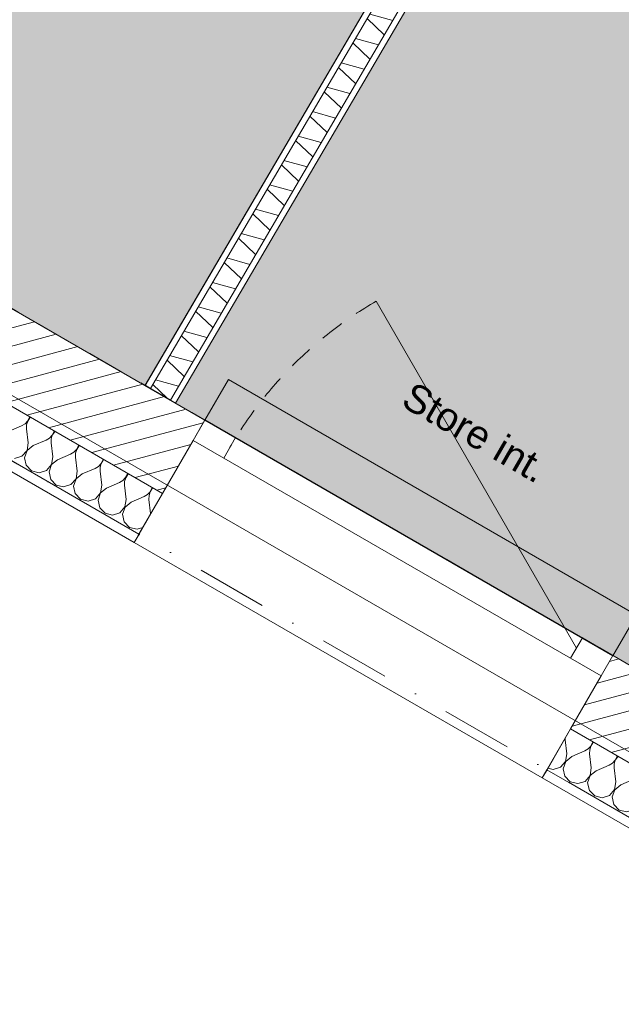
# Model space of a CAD drawing. Header units: millimetres. Extents: x -107151 to 48086, y -42122 to 26068.
# Tile 6 of 52: x -84102 to -82825, y 1130 to 3220. Entities that reach past the tile are written whole.
import ezdxf
from ezdxf.enums import TextEntityAlignment as Align

# ---------------------------------------------------------------- set-up
doc = ezdxf.new("R2010")
doc.units = ezdxf.units.MM
doc.header["$MEASUREMENT"] = 0
for name, pattern in [('! FIN Pointille', [87.5, 50, -37.5]), ('! URB Limite propriété', [300, 150, -75, 0, -75]), ('Tirets petits', [125, 75, -50])]:
    doc.linetypes.add(name, pattern=pattern)
for name, color, linetype in [('01-STR_Dalles.ARCHI', 7, 'Continuous'), ('01-STR_Murs extérieurs.ARCHI', 7, 'Continuous'), ('03-SURFACE _ Utile.ARCHI', 7, 'Continuous'), ('04-SOE_Cloisons .ARCHI', 7, 'Continuous'), ('04-SOE_Faux Plafond.ARCHI', 7, 'Continuous'), ('04-SOE_Revetement de sol.ARCHI', 7, 'Continuous'), ('05-INF _ COTATIONS.ARCHI', 7, 'Continuous'), ('06-REP _ EQUIP MOBI _ marché.ARCHI', 7, 'Continuous'), ('Fenêtres Archicad', 7, 'Continuous'), ('Marques de fenêtre Archicad', 7, 'Continuous'), ('Marques de Zone Archicad', 7, 'Continuous'), ('Nouveau_07-VRD_Terrain EDL_Parcelle.ARCHI', 7, 'Continuous')]:
    doc.layers.add(name, color=color, linetype=linetype)
doc.styles.add('STYLE_GENERE_1', font='arial.ttf')
doc.styles.add('STYLE_GENERE_2', font='arial.ttf')
doc.dimstyles.new('STYLE_GENERE__1', dxfattribs={"dimtxt": 75, "dimasz": 57, "dimexe": 0.18, "dimexo": 50, "dimgap": 0, "dimtad": 1, "dimlfac": 0.001, "dimzin": 0, "dimdsep": 46, "dimtxsty": 'STYLE_GENERE_1', "dimblk": 'ARROWHEAD_2', "dimblk1": 'ARROWHEAD_2', "dimblk2": 'ARROWHEAD_2', "dimcen": 0.09, "dimclrd": 256, "dimclre": 256, "dimclrt": 256, "dimazin": 0, "dimtfac": 1, "dimtdec": 4, "dimtmove": 0, "dimatfit": 3, "dimfxl": 0, "dimtolj": 1, "dimtzin": 0, "dimarcsym": 0})
pattern_1 = [(15.00879, (0, 0), (-9.711271, 36.220729), [])]

# ---------------------------------------------------------------- blocks, each defined once
blk = doc.blocks.new('Dalle_1_1', base_point=(-76544.5, 22024.4))
at = {"layer": '01-STR_Dalles.ARCHI', "color": 7, "linetype": 'Continuous', "lineweight": 5, "flags": 128}
blk.add_lwpolyline([(-35761.7, -1486.9), (-76544.5, 22024.4), (-87514.9, 4382), (-82216.1, 1323.8), (-82636.8, 474), (-77525.2, -2515.3), (-75594, 780.7), (-73919.8, -200.3), (-72002.7, 3053.2), (-57439.8, -5368.8), (-56247, -3333.1)], dxfattribs=at)
blk = doc.blocks.new('Com Innovation__13_1', base_point=(-84650.8, 6078.2))
at = {"layer": '03-SURFACE _ Utile.ARCHI', "linetype": 'Continuous', "lineweight": 0, "true_color": 0xece3ff}
blk.add_hatch(color=7, dxfattribs=at).paths.add_polyline_path([(-87291.7, 4437.9), (-83836.2, 2443.6), (-82206.1, 5225.6), (-81619.1, 6227.3), (-84961.3, 8185.7)])
at = {"layer": 'Marques de Zone Archicad', "color": 7, "lineweight": 5}
for tag, height, style, p in [('ROOM_NAME', 125, 'STYLE_GENERE_2', (-85095.1, 6873.2)), ('measuredAreaCode', 100, 'STYLE_GENERE_1', (-85213, 6674.8)), ('DUMMY_862', 100, 'STYLE_GENERE_1', (-85311.2, 6504.7)), ('DUMMY_863', 100, 'STYLE_GENERE_1', (-85040.5, 6348.4)), ('DUMMY_864', 100, 'STYLE_GENERE_1', (-85409.4, 6334.5)), ('DUMMY_861', 125, 'STYLE_GENERE_2', (-83973.5, 6254.2)), ('ceilingHeightCode', 100, 'STYLE_GENERE_1', (-85507.6, 6164.4)), ('DUMMY_865', 100, 'STYLE_GENERE_1', (-85072.7, 6140.2))]:
    blk.add_attdef(tag, text='', height=height, rotation=329.9997, dxfattribs=dict(at, style=style)).set_placement(p, align=Align.TOP_LEFT)
blk = doc.blocks.new('Espace collaboratif__14_1', base_point=(-79233.7, 3166.5))
at = {"layer": '03-SURFACE _ Utile.ARCHI', "linetype": 'Continuous', "lineweight": 0, "true_color": 0xe4e4e4}
blk.add_hatch(color=254, dxfattribs=at).paths.add_polyline_path([(-82179.3, 5123), (-83771.3, 2406.1), (-82006.1, 1387.3), (-82427.2, 536.8), (-77858.4, -2135.2), (-77695.5, -1857.3), (-77418.7, -2017.1), (-75651.1, 999.6), (-74199, 148.7), (-74021.7, 446.7), (-73765.9, 294.5), (-72535.7, 2369.9), (-79424.5, 6406.3), (-80317.3, 4882.6), (-80036.9, 4718.3), (-80239.1, 4373.2), (-80519.5, 4537.5), (-80688.3, 4249.4)])
at = {"layer": 'Marques de Zone Archicad', "color": 7, "lineweight": 5}
for tag, height, style, p in [('ROOM_NAME', 125, 'STYLE_GENERE_2', (-79678.1, 3961.5)), ('measuredAreaCode', 100, 'STYLE_GENERE_1', (-79795.9, 3763.1)), ('DUMMY_862', 100, 'STYLE_GENERE_1', (-79894.2, 3593)), ('DUMMY_863', 100, 'STYLE_GENERE_1', (-79623.5, 3436.7)), ('DUMMY_864', 100, 'STYLE_GENERE_1', (-79992.4, 3422.8)), ('ceilingHeightCode', 100, 'STYLE_GENERE_1', (-80090.6, 3252.7)), ('DUMMY_865', 100, 'STYLE_GENERE_1', (-79655.7, 3228.5)), ('DUMMY_861', 125, 'STYLE_GENERE_2', (-78316.7, 3204.1))]:
    blk.add_attdef(tag, text='', height=height, rotation=329.9997, dxfattribs=dict(at, style=style)).set_placement(p, align=Align.TOP_LEFT)
blk = doc.blocks.new('Dalle_12_1', base_point=(-87291.7, 4437.9))
at = {"layer": '04-SOE_Faux Plafond.ARCHI', "color": 252, "linetype": 'Tirets petits', "lineweight": 5, "flags": 128}
blk.add_lwpolyline([(-87291.7, 4437.9), (-76490.4, 21808.4), (-36023.4, -1555.2), (-39411.7, -7251.8), (-43400.7, -4914.5), (-44935.1, -7533.1), (-55188.2, -1525.3), (-55569, -1302.2), (-61868.3, 2388.9), (-60121.8, 5369.6), (-63596.7, 7405.7), (-62757.3, 8840.1), (-65262.3, 10308), (-65757.5, 10598.2), (-65627.1, 10820.8), (-65972.2, 11023), (-66102.6, 10800.4), (-70073.8, 13127.5), (-70035.5, 13192.8), (-72449.2, 14601.8), (-72270.4, 14906.9), (-74211.7, 16044.4), (-74249.6, 15979.7), (-75417.1, 16663.7), (-82141.4, 5187.7), (-80715.1, 4352), (-77817.8, 9296.6), (-70849, 5213.7), (-73941.7, -2), (-75651.1, 999.6), (-77581.8, -2296.9), (-82427.2, 536.8), (-82006.1, 1387.3)], close=True, dxfattribs=at)
blk = doc.blocks.new('Dalle_15_1', base_point=(-76490.4, 21808.4))
at = {"layer": '04-SOE_Revetement de sol.ARCHI', "color": 7, "linetype": 'Continuous', "lineweight": 5, "flags": 128}
blk.add_lwpolyline([(-75443.8, 16766.3), (-82244, 5161), (-80688.3, 4249.3), (-80519.5, 4537.5), (-80239.1, 4373.2), (-80036.9, 4718.3), (-80317.3, 4882.6), (-79424.5, 6406.3), (-72535.3, 2370), (-73765.9, 294.5), (-74021.7, 446.7), (-74199, 148.7), (-75651.1, 999.6), (-77418.7, -2017.1), (-77695.5, -1857.3), (-77858.4, -2135.2), (-82427.2, 536.8), (-82006.1, 1387.3), (-87291.7, 4437.9), (-76490.4, 21808.4)], dxfattribs=at)
blk = doc.blocks.new('*X370')
at = {"layer": '01-STR_Murs extérieurs.ARCHI', "color": 7, "linetype": 'Continuous', "lineweight": 5}
for p, q in [((-84098.1, 2357.5), (-84091, 2361.8)), ((-84091, 2361.8), (-84085.4, 2367.9)), ((-84085.1, 2367.7), (-84087.6, 2359.8)), ((-84085.4, 2367.9), (-84081.6, 2375.2)), ((-84080.7, 2374.7), (-84085.1, 2367.7)), ((-84081.6, 2375.2), (-84081.2, 2377.1)), ((-84079.2, 2376), (-84080.7, 2374.7)), ((-84125.7, 2345.8), (-84098.1, 2357.5)), ((-84087.6, 2359.8), (-84087.7, 2351.5)), ((-84084.1, 2321.8), (-84087.7, 2351.5)), ((-84033.4, 2337.9), (-84029.6, 2345.2)), ((-84028.7, 2344.7), (-84033.2, 2337.8)), ((-84029.6, 2345.2), (-84029.2, 2347.2)), ((-84027.2, 2346), (-84028.7, 2344.7)), ((-84086.7, 2305.6), (-84084.1, 2321.8)), ((-84073.7, 2315.8), (-84046.1, 2327.6)), ((-84046.1, 2327.6), (-84039, 2331.8)), ((-84039, 2331.8), (-84033.4, 2337.9)), ((-84035.6, 2329.8), (-84035.7, 2321.6)), ((-84032.1, 2291.8), (-84035.7, 2321.6)), ((-84033.2, 2337.8), (-84035.6, 2329.8)), ((-84097.4, 2293.1), (-84086.7, 2305.6)), ((-84086.5, 2305.4), (-84091.9, 2290)), ((-84073.7, 2315.8), (-84086.5, 2305.4)), ((-83994.2, 2297.6), (-83987.1, 2301.8)), ((-83987.1, 2301.8), (-83981.4, 2307.9)), ((-83983.6, 2299.8), (-83983.8, 2291.6)), ((-83981.2, 2307.8), (-83983.6, 2299.8)), ((-83981.4, 2307.9), (-83977.6, 2315.2)), ((-83976.7, 2314.7), (-83981.2, 2307.8)), ((-83977.6, 2315.2), (-83977.3, 2317.2)), ((-83975.3, 2316), (-83976.7, 2314.7)), ((-84113, 2288.2), (-84097.4, 2293.1)), ((-84091.9, 2290), (-84088.3, 2274)), ((-84034.7, 2275.6), (-84032.1, 2291.8)), ((-84021.8, 2285.8), (-84034.5, 2275.5)), ((-84021.8, 2285.8), (-83994.2, 2297.6)), ((-83980.2, 2261.8), (-83983.8, 2291.6)), ((-83935.1, 2271.8), (-83929.5, 2277.9)), ((-83929.5, 2277.9), (-83925.7, 2285.2)), ((-83924.8, 2284.7), (-83929.2, 2277.8)), ((-83925.7, 2285.2), (-83925.3, 2287.2)), ((-83923.3, 2286), (-83924.8, 2284.7)), ((-84088.3, 2274), (-84076.9, 2262.2)), ((-84076.9, 2262.2), (-84061, 2258.2)), ((-84061, 2258.2), (-84045.4, 2263.1)), ((-84045.4, 2263.1), (-84034.7, 2275.6)), ((-84034.5, 2275.5), (-84039.9, 2260)), ((-84039.9, 2260), (-84036.4, 2244)), ((-83982.7, 2245.6), (-83980.2, 2261.8)), ((-83969.8, 2255.8), (-83942.2, 2267.6)), ((-83942.2, 2267.6), (-83935.1, 2271.8)), ((-83931.7, 2269.8), (-83931.8, 2261.6)), ((-83928.2, 2231.8), (-83931.8, 2261.6)), ((-83929.2, 2277.8), (-83931.7, 2269.8)), ((-83873.7, 2255.3), (-83873.3, 2257.2)), ((-84036.4, 2244), (-84025, 2232.2)), ((-83993.4, 2233.2), (-83982.7, 2245.6)), ((-83982.5, 2245.5), (-83987.9, 2230)), ((-83969.8, 2255.8), (-83982.5, 2245.5)), ((-83917.8, 2225.8), (-83890.2, 2237.6)), ((-83890.2, 2237.6), (-83883.1, 2241.8)), ((-83883.1, 2241.8), (-83877.5, 2247.9)), ((-83879.7, 2239.9), (-83879.8, 2231.6)), ((-83877.3, 2247.8), (-83879.7, 2239.9)), ((-83877.5, 2247.9), (-83873.7, 2255.3)), ((-83872.8, 2254.7), (-83877.3, 2247.8)), ((-83871.3, 2256), (-83872.8, 2254.7)), ((-84025, 2232.2), (-84009.1, 2228.2)), ((-84009.1, 2228.2), (-83993.4, 2233.2)), ((-83987.9, 2230), (-83984.4, 2214)), ((-83941.5, 2203.2), (-83930.8, 2215.6)), ((-83930.6, 2215.5), (-83936, 2200)), ((-83930.8, 2215.6), (-83928.2, 2231.8)), ((-83917.8, 2225.8), (-83930.6, 2215.5)), ((-83876.2, 2201.8), (-83879.8, 2231.6)), ((-83831.2, 2211.9), (-83825.5, 2217.9)), ((-83825.3, 2217.8), (-83827.7, 2209.9)), ((-83825.5, 2217.9), (-83821.7, 2225.3)), ((-83820.8, 2224.7), (-83825.3, 2217.8)), ((-83821.7, 2225.3), (-83821.4, 2227.2)), ((-83819.4, 2226), (-83820.8, 2224.7)), ((-83984.4, 2214), (-83973, 2202.2)), ((-83973, 2202.2), (-83957.1, 2198.2)), ((-83957.1, 2198.2), (-83941.5, 2203.2)), ((-83936, 2200), (-83932.4, 2184)), ((-83878.8, 2185.6), (-83876.2, 2201.8)), ((-83865.9, 2195.8), (-83878.6, 2185.5)), ((-83865.9, 2195.8), (-83838.3, 2207.6)), ((-83838.3, 2207.6), (-83831.2, 2211.9)), ((-83827.7, 2209.9), (-83827.9, 2201.6)), ((-83824.3, 2171.8), (-83827.9, 2201.6)), ((-83932.4, 2184), (-83921, 2172.2)), ((-83889.5, 2173.2), (-83878.8, 2185.6)), ((-83878.6, 2185.5), (-83884, 2170)), ((-83921, 2172.2), (-83905.1, 2168.2)), ((-83905.1, 2168.2), (-83889.5, 2173.2)), ((-83884, 2170), (-83880.5, 2154)), ((-83880.5, 2154), (-83869.1, 2142.2)), ((-83824.5, 2170.2), (-83824.3, 2171.8)), ((-83869.1, 2142.2), (-83853.2, 2138.2)), ((-83853.2, 2138.2), (-83840.7, 2142.2))]:
    blk.add_line(p, q, dxfattribs=at)
blk = doc.blocks.new('*X371')
at = {"layer": '01-STR_Murs extérieurs.ARCHI', "color": 7, "linetype": 'Continuous', "lineweight": 5}
for p, q in [((-82944.4, 1694.6), (-82944.5, 1691.7)), ((-82940.9, 1661.9), (-82944.5, 1691.7)), ((-82902.9, 1667.7), (-82895.8, 1672)), ((-82895.8, 1672), (-82890.1, 1678)), ((-82889.9, 1677.9), (-82892.3, 1670)), ((-82890.1, 1678), (-82886.4, 1685.4)), ((-82885.4, 1684.9), (-82889.9, 1677.9)), ((-82886.4, 1685.4), (-82886, 1687.3)), ((-82884, 1686.2), (-82885.4, 1684.9)), ((-82943.4, 1645.7), (-82940.9, 1661.9)), ((-82930.5, 1655.9), (-82943.2, 1645.6)), ((-82930.5, 1655.9), (-82902.9, 1667.7)), ((-82892.3, 1670), (-82892.5, 1661.7)), ((-82888.9, 1631.9), (-82892.5, 1661.7)), ((-82838.2, 1648.1), (-82834.4, 1655.4)), ((-82833.5, 1654.9), (-82838, 1647.9)), ((-82834.4, 1655.4), (-82834, 1657.3)), ((-82832, 1656.2), (-82833.5, 1654.9)), ((-82981, 1631.2), (-82969.7, 1628.4)), ((-82969.7, 1628.4), (-82954.1, 1633.3)), ((-82954.1, 1633.3), (-82943.4, 1645.7)), ((-82943.2, 1645.6), (-82948.6, 1630.1)), ((-82948.6, 1630.1), (-82945.1, 1614.1)), ((-82891.5, 1615.8), (-82888.9, 1631.9)), ((-82878.5, 1625.9), (-82850.9, 1637.7)), ((-82850.9, 1637.7), (-82843.8, 1642)), ((-82843.8, 1642), (-82838.2, 1648.1)), ((-82840.4, 1640), (-82840.5, 1631.7)), ((-82836.9, 1602), (-82840.5, 1631.7)), ((-82838, 1647.9), (-82840.4, 1640)), ((-82945.1, 1614.1), (-82933.7, 1602.4)), ((-82902.1, 1603.3), (-82891.5, 1615.8)), ((-82891.2, 1615.6), (-82896.7, 1600.2)), ((-82878.5, 1625.9), (-82891.2, 1615.6)), ((-82798.9, 1607.7), (-82791.9, 1612)), ((-82791.9, 1612), (-82786.2, 1618.1)), ((-82788.4, 1610), (-82788.6, 1601.7)), ((-82786, 1617.9), (-82788.4, 1610)), ((-82786.2, 1618.1), (-82782.4, 1625.4)), ((-82781.5, 1624.9), (-82786, 1617.9)), ((-82782.4, 1625.4), (-82782, 1627.3)), ((-82780, 1626.2), (-82781.5, 1624.9)), ((-82933.7, 1602.4), (-82917.8, 1598.4)), ((-82917.8, 1598.4), (-82902.1, 1603.3)), ((-82896.7, 1600.2), (-82893.1, 1584.1)), ((-82839.5, 1585.8), (-82836.9, 1602)), ((-82826.5, 1596), (-82839.3, 1585.6)), ((-82826.5, 1596), (-82798.9, 1607.7)), ((-82785, 1572), (-82788.6, 1601.7)), ((-82734.2, 1588.1), (-82730.5, 1595.4)), ((-82729.5, 1594.9), (-82734, 1588)), ((-82730.5, 1595.4), (-82730.1, 1597.3)), ((-82728.1, 1596.2), (-82729.5, 1594.9)), ((-82893.1, 1584.1), (-82881.7, 1572.4)), ((-82881.7, 1572.4), (-82865.8, 1568.4)), ((-82865.8, 1568.4), (-82850.2, 1573.3)), ((-82850.2, 1573.3), (-82839.5, 1585.8)), ((-82839.3, 1585.6), (-82844.7, 1570.2)), ((-82844.7, 1570.2), (-82841.2, 1554.2)), ((-82787.5, 1555.8), (-82785, 1572)), ((-82774.6, 1566), (-82747, 1577.8)), ((-82747, 1577.8), (-82739.9, 1582)), ((-82739.9, 1582), (-82734.2, 1588.1)), ((-82736.4, 1580), (-82736.6, 1571.8)), ((-82733, 1542), (-82736.6, 1571.8)), ((-82734, 1588), (-82736.4, 1580)), ((-82678.5, 1565.4), (-82678.1, 1567.4)), ((-82841.2, 1554.2), (-82829.7, 1542.4)), ((-82798.2, 1543.3), (-82787.5, 1555.8)), ((-82787.3, 1555.6), (-82792.7, 1540.2)), ((-82774.6, 1566), (-82787.3, 1555.6)), ((-82722.6, 1536), (-82695, 1547.8)), ((-82695, 1547.8), (-82687.9, 1552)), ((-82687.9, 1552), (-82682.3, 1558.1)), ((-82684.5, 1550), (-82684.6, 1541.8)), ((-82682.1, 1558), (-82684.5, 1550)), ((-82682.3, 1558.1), (-82678.5, 1565.4)), ((-82677.6, 1564.9), (-82682.1, 1558)), ((-82676.1, 1566.2), (-82677.6, 1564.9)), ((-82829.7, 1542.4), (-82813.8, 1538.4)), ((-82813.8, 1538.4), (-82798.2, 1543.3)), ((-82792.7, 1540.2), (-82789.2, 1524.2)), ((-82746.2, 1513.3), (-82735.6, 1525.8)), ((-82735.3, 1525.7), (-82740.8, 1510.2)), ((-82735.6, 1525.8), (-82733, 1542)), ((-82722.6, 1536), (-82735.3, 1525.7)), ((-82681, 1512), (-82684.6, 1541.8)), ((-82636, 1522), (-82630.3, 1528.1)), ((-82630.1, 1528), (-82632.5, 1520)), ((-82630.3, 1528.1), (-82626.5, 1535.4)), ((-82625.6, 1534.9), (-82630.1, 1528)), ((-82626.5, 1535.4), (-82626.1, 1537.4)), ((-82624.1, 1536.2), (-82625.6, 1534.9)), ((-82789.2, 1524.2), (-82777.8, 1512.4)), ((-82777.8, 1512.4), (-82761.9, 1508.4)), ((-82761.9, 1508.4), (-82746.2, 1513.3)), ((-82740.8, 1510.2), (-82737.2, 1494.2)), ((-82683.6, 1495.8), (-82681, 1512)), ((-82670.6, 1506), (-82683.4, 1495.7)), ((-82670.6, 1506), (-82643, 1517.8)), ((-82643, 1517.8), (-82636, 1522)), ((-82632.5, 1520), (-82632.7, 1511.8)), ((-82629.1, 1482), (-82632.7, 1511.8)), ((-82578.3, 1498.1), (-82574.6, 1505.5)), ((-82573.6, 1504.9), (-82578.1, 1498)), ((-82574.6, 1505.5), (-82574.2, 1507.4)), ((-82572.2, 1506.2), (-82573.6, 1504.9)), ((-82737.2, 1494.2), (-82725.8, 1482.4)), ((-82694.3, 1483.4), (-82683.6, 1495.8)), ((-82683.4, 1495.7), (-82688.8, 1480.2)), ((-82618.7, 1476), (-82591.1, 1487.8)), ((-82591.1, 1487.8), (-82584, 1492)), ((-82584, 1492), (-82578.3, 1498.1)), ((-82580.5, 1490.1), (-82580.7, 1481.8)), ((-82578.1, 1498), (-82580.5, 1490.1)), ((-82725.8, 1482.4), (-82709.9, 1478.4)), ((-82709.9, 1478.4), (-82694.3, 1483.4)), ((-82688.8, 1480.2), (-82685.3, 1464.2)), ((-82685.3, 1464.2), (-82673.8, 1452.4)), ((-82642.3, 1453.4), (-82631.6, 1465.8)), ((-82631.4, 1465.7), (-82636.8, 1450.2)), ((-82631.6, 1465.8), (-82629.1, 1482)), ((-82618.7, 1476), (-82631.4, 1465.7)), ((-82577.1, 1452), (-82580.7, 1481.8)), ((-82532, 1462.1), (-82526.4, 1468.1)), ((-82526.2, 1468), (-82528.6, 1460.1)), ((-82526.4, 1468.1), (-82522.6, 1475.5)), ((-82521.7, 1474.9), (-82526.2, 1468)), ((-82522.6, 1475.5), (-82522.2, 1477.4)), ((-82520.2, 1476.2), (-82521.7, 1474.9)), ((-82673.8, 1452.4), (-82657.9, 1448.4)), ((-82657.9, 1448.4), (-82642.3, 1453.4)), ((-82636.8, 1450.2), (-82633.3, 1434.2)), ((-82579.7, 1435.8), (-82577.1, 1452)), ((-82566.7, 1446), (-82579.4, 1435.7)), ((-82566.7, 1446), (-82539.1, 1457.8)), ((-82539.1, 1457.8), (-82532, 1462.1)), ((-82528.6, 1460.1), (-82528.7, 1451.8)), ((-82525.1, 1422), (-82528.7, 1451.8)), ((-82474.4, 1438.1), (-82470.6, 1445.5)), ((-82469.7, 1444.9), (-82474.2, 1438)), ((-82470.6, 1445.5), (-82470.2, 1447.4)), ((-82468.2, 1446.2), (-82469.7, 1444.9)), ((-82633.3, 1434.2), (-82621.9, 1422.4)), ((-82621.9, 1422.4), (-82606, 1418.4)), ((-82606, 1418.4), (-82590.3, 1423.4)), ((-82590.3, 1423.4), (-82579.7, 1435.8)), ((-82579.4, 1435.7), (-82584.9, 1420.2)), ((-82527.7, 1405.8), (-82525.1, 1422)), ((-82514.7, 1416), (-82487.1, 1427.8)), ((-82487.1, 1427.8), (-82480.1, 1432.1)), ((-82480.1, 1432.1), (-82474.4, 1438.1)), ((-82476.6, 1430.1), (-82476.8, 1421.8)), ((-82473.2, 1392), (-82476.8, 1421.8)), ((-82474.2, 1438), (-82476.6, 1430.1)), ((-82584.9, 1420.2), (-82581.3, 1404.2)), ((-82581.3, 1404.2), (-82569.9, 1392.4)), ((-82538.4, 1393.4), (-82527.7, 1405.8)), ((-82527.5, 1405.7), (-82532.9, 1390.2)), ((-82514.7, 1416), (-82527.5, 1405.7)), ((-82435.2, 1397.8), (-82428.1, 1402.1)), ((-82428.1, 1402.1), (-82422.4, 1408.1)), ((-82422.2, 1408), (-82424.6, 1400.1)), ((-82422.4, 1408.1), (-82418.7, 1415.5)), ((-82417.8, 1415), (-82422.2, 1408)), ((-82418.7, 1415.5), (-82418.3, 1417.4)), ((-82416.3, 1416.3), (-82417.8, 1415)), ((-82569.9, 1392.4), (-82554, 1388.4)), ((-82554, 1388.4), (-82538.4, 1393.4)), ((-82532.9, 1390.2), (-82529.4, 1374.2)), ((-82475.7, 1375.8), (-82473.2, 1392)), ((-82462.8, 1386), (-82475.5, 1375.7)), ((-82462.8, 1386), (-82435.2, 1397.8)), ((-82424.6, 1400.1), (-82424.8, 1391.8)), ((-82421.2, 1362), (-82424.8, 1391.8)), ((-82370.5, 1378.1), (-82366.7, 1385.5)), ((-82365.8, 1385), (-82370.3, 1378)), ((-82366.7, 1385.5), (-82366.3, 1387.4)), ((-82364.3, 1386.3), (-82365.8, 1385)), ((-82529.4, 1374.2), (-82517.9, 1362.4)), ((-82517.9, 1362.4), (-82502, 1358.4)), ((-82502, 1358.4), (-82486.4, 1363.4)), ((-82486.4, 1363.4), (-82475.7, 1375.8)), ((-82475.5, 1375.7), (-82480.9, 1360.2)), ((-82480.9, 1360.2), (-82477.4, 1344.2)), ((-82423.8, 1345.8), (-82421.2, 1362)), ((-82410.8, 1356), (-82383.2, 1367.8)), ((-82383.2, 1367.8), (-82376.1, 1372.1)), ((-82376.1, 1372.1), (-82370.5, 1378.1)), ((-82372.7, 1370.1), (-82372.8, 1361.8)), ((-82369.2, 1332), (-82372.8, 1361.8)), ((-82370.3, 1378), (-82372.7, 1370.1)), ((-82477.4, 1344.2), (-82466, 1332.4)), ((-82434.4, 1333.4), (-82423.8, 1345.8)), ((-82423.5, 1345.7), (-82429, 1330.2)), ((-82410.8, 1356), (-82423.5, 1345.7)), ((-82466, 1332.4), (-82450.1, 1328.4)), ((-82450.1, 1328.4), (-82434.4, 1333.4)), ((-82429, 1330.2), (-82425.4, 1314.2)), ((-82371.8, 1315.8), (-82369.2, 1332)), ((-82358.8, 1326), (-82371.6, 1315.7)), ((-82358.8, 1326), (-82346.2, 1331.4)), ((-82425.4, 1314.2), (-82414, 1302.5)), ((-82414, 1302.5), (-82398.1, 1298.4)), ((-82398.1, 1298.4), (-82382.5, 1303.4)), ((-82382.5, 1303.4), (-82371.8, 1315.8)), ((-82371.6, 1315.7), (-82377, 1300.2)), ((-82377, 1300.2), (-82373.5, 1284.2)), ((-82373.5, 1284.2), (-82370.9, 1281.6))]:
    blk.add_line(p, q, dxfattribs=at)
blk = doc.blocks.new('Fenêtre 27')
at = {"layer": 'Fenêtres Archicad', "color": 8, "linetype": 'Continuous', "lineweight": 5}
blk.add_line((425, -25), (-311.1, 400), dxfattribs=at)
at = {"layer": 'Fenêtres Archicad', "color": 7, "linetype": 'Continuous', "lineweight": 5}
for p, q in [((-500, 0), (500, 0)), ((-500, 0), (-425, 0)), ((-500, 0), (-500, -50)), ((-500, 0), (-500, -50)), ((-425, 0), (-425, -50)), ((-425, 0), (425, 0)), ((425, -50), (425, 0)), ((425, 0), (500, 0)), ((500, 0), (500, -50)), ((500, 0), (500, -50)), ((-425, -50), (-500, -50)), ((-500, -50), (-500, -180)), ((425, -50), (-425, -50)), ((500, -50), (425, -50)), ((500, -50), (500, -180)), ((-500, -180), (-500, -280)), ((500, -180), (500, -280)), ((-500, -280), (-500, -300)), ((500, -280), (500, -300)), ((-500, -300), (500, -300))]:
    blk.add_line(p, q, dxfattribs=at)
at = {"layer": 'Fenêtres Archicad', "color": 8, "linetype": '! FIN Pointille', "lineweight": 5}
blk.add_arc((425, -25), 850, 150, 180, dxfattribs=at)
blk = doc.blocks.new('Marque fenêtre 27')
at = {"layer": 'Marques de fenêtre Archicad', "color": 7, "lineweight": 5, "style": 'STYLE_GENERE_1'}
for tag, p in [('DUMMY_233', (164.7, -605.7)), ('strCust1Value', (164.7, -619.4))]:
    blk.add_attdef(tag, text='', height=60, rotation=180, dxfattribs=at).set_placement(p, align=Align.TOP_LEFT)
blk = doc.blocks.new('Mur_89_1', base_point=(-82006.1, 1387.3))
at = {"layer": '01-STR_Murs extérieurs.ARCHI', "linetype": 'Continuous', "lineweight": 0, "true_color": 0x000000}
h = blk.add_hatch(dxfattribs=at)
h.set_pattern_fill('Hachure_simple_0001', color=18, style=0, pattern_type=2)
h.set_pattern_definition(pattern_1)
h.paths.add_polyline_path([(-85181.1, 3219.8), (-85271.1, 3063.9), (-83799.1, 2214.3), (-83709.1, 2370.2)])
h = blk.add_hatch(dxfattribs=at)
h.set_pattern_fill('Hachure_simple_0001', color=18, style=0, pattern_type=2)
h.set_pattern_definition(pattern_1)
h.paths.add_polyline_path([(-82843, 1870.4), (-82933, 1714.5), (-82242.3, 1315.9), (-82162.3, 1477.5)])
at = {"layer": '01-STR_Murs extérieurs.ARCHI', "color": 7, "linetype": 'Continuous', "lineweight": 5}
for p, q in [((-85271.1, 3063.9), (-83799.1, 2214.3)), ((-85321, 2977.3), (-83849.1, 2127.7)), ((-83709.1, 2370.2), (-83734.1, 2326.9)), ((-83734.1, 2326.9), (-83799.1, 2214.3)), ((-83799.1, 2214.3), (-83849.1, 2127.7)), ((-83849.1, 2127.7), (-83859.1, 2110.4)), ((-82843, 1870.4), (-82868, 1827)), ((-82868, 1827), (-82933, 1714.5)), ((-82933, 1714.5), (-82983, 1627.8)), ((-82933, 1714.5), (-82329.1, 1366)), ((-82983, 1627.8), (-82992.9, 1610.5)), ((-82983, 1627.8), (-82390.9, 1286.2))]:
    blk.add_line(p, q, dxfattribs=at)
at = {"layer": '01-STR_Murs extérieurs.ARCHI', "color": 7, "linetype": 'Continuous', "lineweight": 5, "flags": 128}
for points in [[(-83709.1, 2370.2), (-85181.1, 3219.8)], [(-85331, 2959.9), (-83859.1, 2110.4)], [(-82162.3, 1477.5), (-82843, 1870.4)], [(-82992.9, 1610.5), (-82399.8, 1268.2)]]:
    blk.add_lwpolyline(points, dxfattribs=at)
at = {"layer": '01-STR_Murs extérieurs.ARCHI', "color": 7, "lineweight": 5}
for name in ['*X370', '*X371']:
    blk.add_blockref(name, (0, 0), dxfattribs=at)
at = {"layer": 'Fenêtres Archicad', "color": 7, "linetype": 'Continuous', "lineweight": 5, "zscale": 1000, "rotation": 330.008789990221}
blk.add_blockref('Fenêtre 27', (-83276, 2120.3), dxfattribs=at)
at = {"layer": 'Marques de fenêtre Archicad', "color": 8, "lineweight": 5}
ref = blk.add_blockref('Marque fenêtre 27', (-83426, 1860.5), dxfattribs=dict(at, rotation=150.008789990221))
ref.add_attrib('strCust1Value', 'Store int.', dxfattribs={"color": 7, "lineweight": 5, "height": 60, "rotation": 330.0088, "style": 'STYLE_GENERE_1'}).set_placement((-83265.8, 2453.7), align=Align.TOP_LEFT)
blk = doc.blocks.new('*X449')
at = {"layer": '04-SOE_Cloisons .ARCHI', "color": 7, "linetype": 'Continuous', "lineweight": 5}
for p, q in [((-83328.4, 3187.7), (-83364.9, 3222.3)), ((-83359.3, 3231.7), (-83310.4, 3218.3)), ((-83389.7, 3180), (-83340.7, 3166.5)), ((-83358.7, 3135.9), (-83395.2, 3170.5)), ((-83389, 3084.1), (-83425.6, 3118.7)), ((-83420, 3128.2), (-83371.1, 3114.8)), ((-83450.3, 3076.4), (-83401.4, 3063)), ((-83419.4, 3032.4), (-83455.9, 3067)), ((-83449.7, 2980.6), (-83486.2, 3015.2)), ((-83480.7, 3024.7), (-83431.7, 3011.2)), ((-83511, 2972.9), (-83462.1, 2959.5)), ((-83480, 2928.8), (-83516.6, 2963.4)), ((-83510.4, 2877.1), (-83546.9, 2911.6)), ((-83541.3, 2921.1), (-83492.4, 2907.7)), ((-83571.7, 2869.4), (-83522.7, 2855.9)), ((-83540.7, 2825.3), (-83577.2, 2859.9)), ((-83571, 2773.5), (-83607.6, 2808.1)), ((-83602, 2817.6), (-83553.1, 2804.2)), ((-83632.3, 2765.8), (-83583.4, 2752.4)), ((-83601.4, 2721.7), (-83637.9, 2756.3)), ((-83631.7, 2670), (-83668.2, 2704.6)), ((-83662.7, 2714.1), (-83613.7, 2700.6)), ((-83693, 2662.3), (-83644.1, 2648.9)), ((-83662, 2618.2), (-83698.6, 2652.8)), ((-83692.4, 2566.4), (-83728.9, 2601)), ((-83723.3, 2610.5), (-83674.4, 2597.1)), ((-83753.7, 2558.8), (-83704.7, 2545.3)), ((-83722.7, 2514.7), (-83759.2, 2549.3)), ((-83753, 2462.9), (-83789.6, 2497.5)), ((-83784, 2507), (-83735.1, 2493.6)), ((-83788.9, 2416.4), (-83819.9, 2445.7)), ((-83814.3, 2455.2), (-83765.4, 2441.8))]:
    blk.add_line(p, q, dxfattribs=at)
blk = doc.blocks.new('Mur_118_1', base_point=(-82141.4, 5187.7))
at = {"layer": '04-SOE_Cloisons .ARCHI', "color": 7, "linetype": 'Continuous', "lineweight": 5}
for p, q in [((-83824.8, 2437.4), (-82232.8, 5154.3)), ((-83782.5, 2412.6), (-82190.5, 5129.6))]:
    blk.add_line(p, q, dxfattribs=at)
at = {"layer": '04-SOE_Cloisons .ARCHI', "color": 7, "linetype": 'Continuous', "lineweight": 5, "flags": 128}
for points in [[(-82244, 5160.9), (-83836, 2444)], [(-83771.3, 2406.1), (-82179.3, 5123)], [(-83824.8, 2437.4), (-83836, 2444)], [(-83782.5, 2412.6), (-83824.8, 2437.4)], [(-83771.3, 2406.1), (-83782.5, 2412.6)]]:
    blk.add_lwpolyline(points, dxfattribs=at)
at = {"layer": '04-SOE_Cloisons .ARCHI', "color": 7, "lineweight": 5}
blk.add_blockref('*X449', (0, 0), dxfattribs=at)
blk = doc.blocks.new('Stores vénitiens 27[100]_1', base_point=(-83659.3, 2456.5))
at = {"layer": '06-REP _ EQUIP MOBI _ marché.ARCHI', "color": 8, "linetype": 'Continuous', "lineweight": 5}
for p, q in [((-83709.3, 2369.9), (-83659.3, 2456.5)), ((-83659.3, 2456.5), (-82793.3, 1956.4)), ((-82843.3, 1869.8), (-83709.3, 2369.9)), ((-82793.3, 1956.4), (-82843.3, 1869.8))]:
    blk.add_line(p, q, dxfattribs=at)
blk = doc.blocks.new('*D781')
at = {"layer": '05-INF _ COTATIONS.ARCHI', "color": 251, "linetype": 'Continuous', "lineweight": 5, "true_color": 0x666666}
for p, q in [((-82666.3, 6893), (-82709.6, 6968)), ((-82688, 6930.5), (-82725.2, 6865.9)), ((-82703.6, 6828.4), (-82746.9, 6903.4)), ((-82773.9, 6894.1), (-82676.5, 6837.8)), ((-82725.2, 6865.9), (-84917.9, 3068.1))]:
    blk.add_line(p, q, dxfattribs=at)
blk = doc.blocks.new('ARROWHEAD_2')
at = {"color": 0, "linetype": 'Continuous', "lineweight": 0}
for p, q in [((-0.378, -0.655), (0.378, 0.655)), ((0, 0), (-1, 0))]:
    blk.add_line(p, q, dxfattribs=at)
blk = doc.blocks.new('*D782')
at = {"layer": '05-INF _ COTATIONS.ARCHI', "color": 251, "linetype": 'Continuous', "lineweight": 5, "true_color": 0x666666}
for p, q in [((-82703.6, 6828.4), (-82746.9, 6903.4)), ((-82725.2, 6865.9), (-84917.9, 3068.1)), ((-84966.6, 3096.2), (-84869.2, 3039.9)), ((-84939.6, 3105.6), (-84896.3, 3030.6)), ((-84917.9, 3068.1), (-84936.2, 3036.3))]:
    blk.add_line(p, q, dxfattribs=at)
at = {"layer": '05-INF _ COTATIONS.ARCHI', "color": 251, "lineweight": 5, "true_color": 0x666666, "insert": (-83884.6, 4887.8), "char_height": 75, "attachment_point": 7, "rotation": 60.0001, "style": 'STYLE_GENERE_1'}
blk.add_mtext('\\A1;{\\pql;\\fArial|b0|i0|c0|p0;\\W1.000000;4,39}', dxfattribs=at)

msp = doc.modelspace()

# ---------------------------------------------------------------- linework, layer by layer
at = {"layer": '03-SURFACE _ Utile.ARCHI', "color": 7, "linetype": 'Continuous', "lineweight": 0, "true_color": 0xece3ff, "flags": 128}
msp.add_lwpolyline([(-87291.697, 4437.903), (-83836.214, 2443.586), (-82206.101, 5225.608), (-81619.137, 6227.345), (-84961.277, 8185.657)], close=True, dxfattribs=at)
at = {"layer": '03-SURFACE _ Utile.ARCHI', "color": 254, "linetype": 'Continuous', "lineweight": 0, "true_color": 0xe4e4e4, "flags": 128}
msp.add_lwpolyline([(-82179.307, 5122.982), (-83771.255, 2406.095), (-82006.099, 1387.343), (-82427.232, 536.761), (-77858.368, -2135.153), (-77695.533, -1857.252), (-77418.719, -2017.072), (-75651.115, 999.598), (-74198.969, 148.72), (-74021.735, 446.701), (-73765.908, 294.539), (-72535.706, 2369.857), (-79424.467, 6406.296), (-80317.256, 4882.624), (-80036.862, 4718.328), (-80239.079, 4373.217), (-80519.48, 4537.517), (-80688.33, 4249.351)], close=True, dxfattribs=at)
at = {"layer": 'Nouveau_07-VRD_Terrain EDL_Parcelle.ARCHI', "color": 1, "linetype": '! URB Limite propriété', "lineweight": 15, "flags": 128}
msp.add_lwpolyline([(-75754.012, -3686.305), (-82794.918, 427.336), (-82373.592, 1276.15), (-87656.289, 4325.036)], dxfattribs=at)

# ---------------------------------------------------------------- block references
at = {"layer": '01-STR_Dalles.ARCHI', "color": 7, "linetype": 'Continuous', "lineweight": 5}
msp.add_blockref('Dalle_1_1', (-76544.536, 22024.362), dxfattribs=at)
at = {"layer": '01-STR_Murs extérieurs.ARCHI', "color": 7, "lineweight": 5}
msp.add_blockref('Mur_89_1', (-82006.099, 1387.343), dxfattribs=at)
at = {"layer": '03-SURFACE _ Utile.ARCHI', "color": 7, "linetype": 'Continuous', "lineweight": 5}
for name, p in [('Com Innovation__13_1', (-84650.766, 6078.174)), ('Espace collaboratif__14_1', (-79233.749, 3166.473))]:
    msp.add_blockref(name, p, dxfattribs=at)
at = {"layer": '04-SOE_Cloisons .ARCHI', "color": 7, "lineweight": 5}
msp.add_blockref('Mur_118_1', (-82141.391, 5187.692), dxfattribs=at)
at = {"layer": '04-SOE_Faux Plafond.ARCHI', "color": 252, "linetype": 'Tirets petits', "lineweight": 5}
msp.add_blockref('Dalle_12_1', (-87291.697, 4437.903), dxfattribs=at)
at = {"layer": '04-SOE_Revetement de sol.ARCHI', "color": 7, "linetype": 'Continuous', "lineweight": 5}
msp.add_blockref('Dalle_15_1', (-76490.431, 21808.373), dxfattribs=at)
at = {"layer": '06-REP _ EQUIP MOBI _ marché.ARCHI', "color": 8, "linetype": 'Continuous', "lineweight": 5}
msp.add_blockref('Stores vénitiens 27[100]_1', (-83659.274, 2456.453), dxfattribs=at)

# ---------------------------------------------------------------- dimensions: what is measured, and where the dimension line sits
at = {"layer": '05-INF _ COTATIONS.ARCHI', "color": 251, "linetype": 'Continuous', "lineweight": 5, "true_color": 0x666666}
for base, p1, p2, picture, middle in [((-82725.219, 6865.939), (-81516.511, 6254.139), (-81619.137, 6227.345), '*D781', (-82708.321, 7000.209)), ((-84917.911, 3068.069), (-81619.137, 6227.345), (-83771.275, 2406.061), '*D782', (-83868.532, 4990.654))]:
    dim = msp.add_linear_dim(base=base, p1=p1, p2=p2, angle=240.00011, dimstyle='STYLE_GENERE__1', dxfattribs=at)
    dim.commit()
    dim.dimension.update_dxf_attribs({"geometry": picture, "text_midpoint": middle, "dimtype": 160, "text_rotation": 60.00011})

doc.saveas('drawing.dxf')
